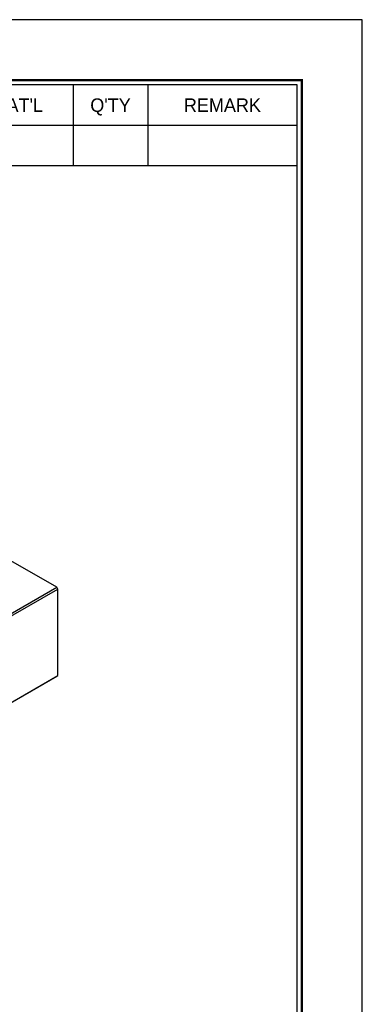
# Model space of a CAD drawing. Header units: millimetres. Extents: x 1047 to 1733, y 611 to 1096.
# Tile 10 of 10: x 1648 to 1733, y 852 to 1096. Entities that reach past the tile are written whole.
import ezdxf
from ezdxf.enums import TextEntityAlignment as Align

# ---------------------------------------------------------------- set-up
doc = ezdxf.new("R2010")
doc.units = ezdxf.units.MM
doc.layers.add('Z5', color=7, linetype='Continuous')
doc.layers.add('Z7', color=7, linetype='Continuous')

# ---------------------------------------------------------------- blocks, each defined once
blk = doc.blocks.new('란표제')
at = {"layer": 'Z7', "color": 0}
for p, q in [((297, 210), (0, 210)), ((297, 0), (297, 210))]:
    blk.add_line(p, q, dxfattribs=at)
at = {"layer": 'Z7'}
for p, q in [((266, 203), (266, 194.34)), ((274, 203), (274, 194.34)), ((190, 198.67), (290, 198.67)), ((190, 194.34), (290, 194.34))]:
    blk.add_line(p, q, dxfattribs=at)
at = {"layer": 'Z7', "const_width": 0.25}
blk.add_lwpolyline([(290.5, 6.5), (290.5, 203.5), (10, 203.5), (10, 6.5)], close=True, dxfattribs=at)
at = {"layer": 'Z7'}
blk.add_lwpolyline([(290, 7), (290, 203), (10.5, 203), (10.5, 7)], close=True, dxfattribs=at)
at = {"layer": 'Z5', "ltscale": 0.5}
for tag, p, height in [('TITLE', (237.17, 24.41), 2.5), ('도번', (251.18, 15.64), 2.5), ('SCALE', (253.78, 9.55), 1.2), ('DATE', (277.02, 9.51), 1.2)]:
    blk.add_attdef(tag, p, '', height=height, dxfattribs=at)
at = {"layer": 'Z7'}
for s, p in [("MAT'L", (260, 200.83)), ("Q'TY", (270, 200.83)), ('REMARK', (282, 200.83))]:
    blk.add_text(s, height=1.444, dxfattribs=at).set_placement(p, align=Align.MIDDLE_CENTER)
for tag, p in [('필렛', (179.25, 10.9)), ('모따기', (179.25, 8.3))]:
    blk.add_attdef(tag, text='', height=1.15, dxfattribs=at).set_placement(p, align=Align.MIDDLE_LEFT)

msp = doc.modelspace()

# ---------------------------------------------------------------- linework, layer by layer
for p, q in [((1657.1421, 955.3833), (1645.2097, 962.2717)), ((1600.9272, 922.9311), (1657.1421, 955.3833)), ((1601.1923, 922.4718), (1657.4073, 954.924)), ((1657.4073, 954.924), (1657.1421, 955.3833)), ((1657.4073, 933.4898), (1657.4073, 954.924)), ((1600.9272, 900.8845), (1657.1421, 933.3367)), ((1601.1923, 901.0376), (1657.4073, 933.4898)), ((1657.1421, 933.3367), (1657.4073, 933.4898))]:
    msp.add_line(p, q)

# ---------------------------------------------------------------- block references
at = {"ltscale": 5, "xscale": 2.308473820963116, "yscale": 2.308473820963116, "zscale": 2.308473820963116}
msp.add_blockref('란표제', (1047.1638, 611.1758), dxfattribs=at)

doc.saveas('drawing.dxf')
